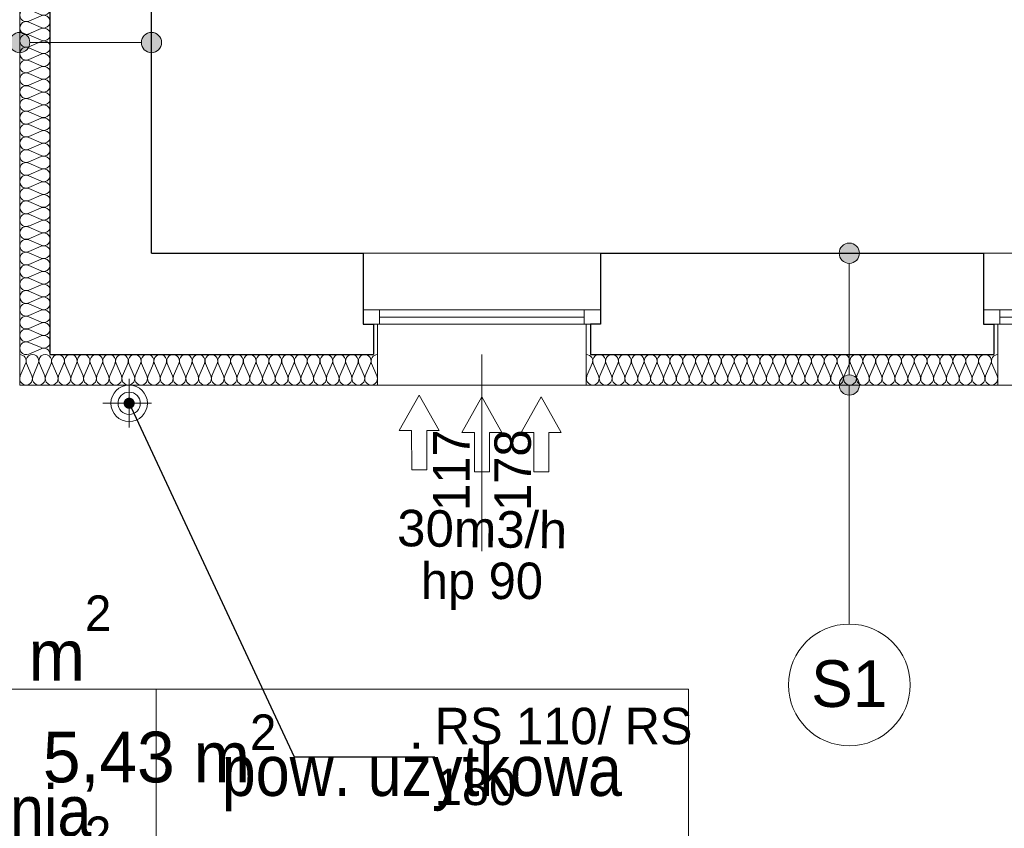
# Model space of a CAD drawing. Header units: millimetres. Extents: x -17429 to 155243, y -2908 to 188569.
# Tile 33 of 113: x -11061 to -6204, y 49130 to 53118. Entities that reach past the tile are written whole.
import ezdxf

# ---------------------------------------------------------------- set-up
doc = ezdxf.new("R2010")
doc.units = ezdxf.units.MM
doc.header["$MEASUREMENT"] = 0
doc.layers.get('0').update_dxf_attribs({"lineweight": 5})
for name, color, linetype in [('#opisy', 7, 'Continuous'), ('#podkład', 252, 'Continuous'), ('Arch ocieplenie', 252, 'Continuous'), ('Arch opisy', 252, 'Continuous')]:
    doc.layers.add(name, color=color, linetype=linetype)
doc.layers.add('arch izolacje_Nr_Pióra__3', color=7, linetype='Continuous', lineweight=13, true_color=0xff6600)
doc.layers.add('Arch ocieplenie_Nr_Pióra__22', color=7, linetype='Continuous', lineweight=9, true_color=0x7f7f7f)
for name, color, linetype, lineweight in [('Arch opisy_Nr_Pióra__1', 252, 'Continuous', 25), ('Arch opisy_Nr_Pióra__21', 252, 'Continuous', 13), ('INWENT ODWODNIENIE_Nr_Pióra__21', 252, 'Continuous', 13), ('INWENT OPISY_Nr_Pióra__21', 252, 'Continuous', 13), ('INWENT. OKNA_Nr_Pióra__5', 7, 'Continuous', 13), ('INWENT.ŚCIANY_Nr_Pióra__1', 252, 'Continuous', 25), ('INWENT.ŚCIANY_Nr_Pióra__21', 7, 'Continuous', 13)]:
    doc.layers.add(name, color=color, linetype=linetype, lineweight=lineweight)
doc.styles.add('ARIAL', font='arial.ttf', dxfattribs={"width": 0.75})
doc.styles.add('GENERATED_STYLE_2', font='txt')
doc.styles.add('GENERATED_STYLE_4', font='txt')
doc.styles.add('GENERATED_STYLE_6', font='txt')
doc.dimstyles.new('GENERATED_STYLE__6', dxfattribs={"dimtxt": 0.18, "dimasz": 109.44, "dimexe": 0.18, "dimexo": 0.0625, "dimgap": 0.09, "dimtad": 0, "dimtih": 1, "dimtoh": 1, "dimdec": 4, "dimzin": 0, "dimdsep": 46, "dimcen": 0.09, "dimadec": 0, "dimazin": 0, "dimtfac": 1, "dimtdec": 4, "dimtmove": 0, "dimatfit": 3, "dimldrblk": 'ARROWHEAD_11', "dimfxl": 1, "dimtolj": 1, "dimtzin": 0, "dimarcsym": 0})

# ---------------------------------------------------------------- blocks, each defined once
blk = doc.blocks.new('POO')
at = {"layer": 'Arch opisy_Nr_Pióra__21', "color": 252, "linetype": 'Continuous'}
for p, q in [((-18259.9, 50104.7), (-11884.9, 50104.7)), ((-14509.9, 38229.9), (-14509.9, 50104.7)), ((-11884.9, 38229.9), (-11884.9, 50104.7))]:
    blk.add_line(p, q, dxfattribs=at)
at = {"layer": 'Arch opisy_Nr_Pióra__1', "color": 252, "linetype": 'Continuous', "insert": (-19069.6, 43518.4), "char_height": 250.009, "width": 8439.565, "attachment_point": 7, "style": 'GENERATED_STYLE_6'}
blk.add_mtext('     0.1^I{\\W0.7;hol/klatka schod.}^I51,48 m{\\H0.7x;\\A1;\\S2^  ;}\\A1;^I\\P     0.2^Iizolatka^I^I5,43 m{\\H0.7x;\\S2^  ;}^I\\P     0.3^Ikomunikacja^I12,04 m{\\H0.7x;\\S2^  ;}^I\\P     0.4^I{\\W0.8;przedsionek w}c^I4,51 m{\\H0.7x;\\S2^  ;}^I\\P     0.5^Iwc^I^I     1,67 m{\\H0.7x;\\S2^  ;}^I\\P     0.6^I{\\W0.8;pokój dyrektora}^I22,79 m{\\H0.7x;\\S2^  ;}^I\\P     0.7^Ibiuro^I^I     9,60 m{\\H0.7x;\\S2^  ;}^I\\P     0.8^Ibiuro^I^I    13,54 m{\\H0.7x;\\S2^  ;}^I\\P     0.9^Ibiuro^I^I     6,85 m{\\H0.7x;\\S2^  ;}^I\\P     0.10^Ikomunikacja^I 7,62 m{\\H0.7x;\\S2^  ;}^I\\P     0.11^Izmywak^I^I17,63 m{\\H0.7x;\\S2^  ;}^I\\P     0.12^Ikuchnia^I^I39,00 m{\\H0.7x;\\S2^  ;}^I\\P     0.13{\\W0.7;^Ipom. na żywność}^I3,15 m{\\H0.7x;\\S2^  ;}^I\\P     0.14^Iobierak^I^I8,22 m{\\H0.7x;\\S2^  ;}^I^I', dxfattribs=at)
at = {"layer": 'Arch opisy_Nr_Pióra__1', "color": 252, "linetype": 'Continuous', "insert": (-15824.9, 49304.1), "char_height": 250.009, "width": 2402.028, "attachment_point": 8, "line_spacing_factor": 0.912199, "style": 'GENERATED_STYLE_4'}
blk.add_mtext('\\W0.9;opis\\Ppomieszczenia', dxfattribs=at)
at = {"layer": 'Arch opisy_Nr_Pióra__1', "color": 252, "linetype": 'Continuous', "insert": (-13199.9, 49502.4), "char_height": 250.009, "attachment_point": 8, "style": 'GENERATED_STYLE_4'}
blk.add_mtext('\\W0.9;pow. użytkowa', dxfattribs=at)
blk = doc.blocks.new('Izolacja cieplna 14_36', base_point=(-6235.9, 51465.9))
at = {"layer": 'Arch ocieplenie_Nr_Pióra__22', "linetype": 'Continuous'}
for p, q in [((-8236.9, 51421.2), (-8263.3, 51360.6)), ((-8205.2, 51360.6), (-8231.5, 51421.2)), ((-8173.4, 51421.2), (-8199.8, 51360.6)), ((-8141.7, 51360.6), (-8168.1, 51421.2)), ((-8110, 51421.2), (-8136.4, 51360.6)), ((-8078.3, 51360.6), (-8104.7, 51421.2)), ((-8046.6, 51421.2), (-8073, 51360.6)), ((-8014.8, 51360.6), (-8041.2, 51421.2)), ((-7983.1, 51421.2), (-8009.5, 51360.6)), ((-7951.4, 51360.6), (-7977.8, 51421.2)), ((-7919.7, 51421.2), (-7946.1, 51360.6)), ((-7888, 51360.6), (-7914.4, 51421.2)), ((-7856.2, 51421.2), (-7882.6, 51360.6)), ((-7824.5, 51360.6), (-7850.9, 51421.2)), ((-7792.8, 51421.2), (-7819.2, 51360.6)), ((-7761.1, 51360.6), (-7787.5, 51421.2)), ((-7729.4, 51421.2), (-7755.8, 51360.6)), ((-7697.7, 51360.6), (-7724, 51421.2)), ((-7665.9, 51421.2), (-7692.3, 51360.6)), ((-7634.2, 51360.6), (-7660.6, 51421.2)), ((-7602.5, 51421.2), (-7628.9, 51360.6)), ((-7570.8, 51360.6), (-7597.2, 51421.2)), ((-7539.1, 51421.2), (-7565.5, 51360.6)), ((-7507.3, 51360.6), (-7533.7, 51421.2)), ((-7475.6, 51421.2), (-7502, 51360.6)), ((-7443.9, 51360.6), (-7470.3, 51421.2)), ((-7412.2, 51421.2), (-7438.6, 51360.6)), ((-7380.5, 51360.6), (-7406.9, 51421.2)), ((-7348.7, 51421.2), (-7375.1, 51360.6)), ((-7317, 51360.6), (-7343.4, 51421.2)), ((-7285.3, 51421.2), (-7311.7, 51360.6)), ((-7253.6, 51360.6), (-7280, 51421.2)), ((-7221.9, 51421.2), (-7248.3, 51360.6)), ((-7190.2, 51360.6), (-7216.5, 51421.2)), ((-7158.4, 51421.2), (-7184.8, 51360.6)), ((-7126.7, 51360.6), (-7153.1, 51421.2)), ((-7095, 51421.2), (-7121.4, 51360.6)), ((-7063.3, 51360.6), (-7089.7, 51421.2)), ((-7031.6, 51421.2), (-7058, 51360.6)), ((-6999.8, 51360.6), (-7026.2, 51421.2)), ((-6968.1, 51421.2), (-6994.5, 51360.6)), ((-6936.4, 51360.6), (-6962.8, 51421.2)), ((-6904.7, 51421.2), (-6931.1, 51360.6)), ((-6873, 51360.6), (-6899.4, 51421.2)), ((-6841.2, 51421.2), (-6867.6, 51360.6)), ((-6809.5, 51360.6), (-6835.9, 51421.2)), ((-6777.8, 51421.2), (-6804.2, 51360.6)), ((-6746.1, 51360.6), (-6772.5, 51421.2)), ((-6714.4, 51421.2), (-6740.8, 51360.6)), ((-6682.7, 51360.6), (-6709, 51421.2)), ((-6650.9, 51421.2), (-6677.3, 51360.6)), ((-6619.2, 51360.6), (-6645.6, 51421.2)), ((-6587.5, 51421.2), (-6613.9, 51360.6)), ((-6555.8, 51360.6), (-6582.2, 51421.2)), ((-6524.1, 51421.2), (-6550.5, 51360.6)), ((-6492.3, 51360.6), (-6518.7, 51421.2)), ((-6460.6, 51421.2), (-6487, 51360.6)), ((-6428.9, 51360.6), (-6455.3, 51421.2)), ((-6397.2, 51421.2), (-6423.6, 51360.6)), ((-6365.5, 51360.6), (-6391.9, 51421.2)), ((-6333.7, 51421.2), (-6360.1, 51360.6)), ((-6302, 51360.6), (-6328.4, 51421.2)), ((-6270.3, 51421.2), (-6296.7, 51360.6)), ((-6238.6, 51360.6), (-6265, 51421.2))]:
    blk.add_line(p, q, dxfattribs=at)
for centre, start_param, end_param in [((-8265.9, 51434), 1.158004, 3.141593), ((-8202.5, 51434), 1.158004, 5.125183), ((-8139.1, 51434), 1.158004, 5.125183), ((-8075.6, 51434), 1.158004, 5.125183), ((-8012.2, 51434), 1.158004, 5.125183), ((-7948.7, 51434), 1.158004, 5.125183), ((-7885.3, 51434), 1.158004, 5.125183), ((-7821.9, 51434), 1.158004, 5.125183), ((-7758.4, 51434), 1.158004, 5.125183), ((-7695, 51434), 1.158004, 5.125183), ((-7631.6, 51434), 1.158004, 5.125183), ((-7568.1, 51434), 1.158004, 5.125183), ((-7504.7, 51434), 1.158004, 5.125183), ((-7441.2, 51434), 1.158004, 5.125183), ((-7377.8, 51434), 1.158004, 5.125183), ((-7314.4, 51434), 1.158004, 5.125183), ((-7250.9, 51434), 1.158004, 5.125183), ((-7187.5, 51434), 1.158004, 5.125183), ((-7124.1, 51434), 1.158004, 5.125183), ((-7060.6, 51434), 1.158004, 5.125183), ((-6997.2, 51434), 1.158004, 5.125183), ((-6933.7, 51434), 1.158004, 5.125183), ((-6870.3, 51434), 1.158004, 5.125183), ((-6806.9, 51434), 1.158004, 5.125183), ((-6743.4, 51434), 1.158004, 5.125183), ((-6680, 51434), 1.158004, 5.125183), ((-6616.6, 51434), 1.158004, 5.125183), ((-6553.1, 51434), 1.158004, 5.125183), ((-6489.7, 51434), 1.158004, 5.125183), ((-6426.2, 51434), 1.158004, 5.125183), ((-6362.8, 51434), 1.158004, 5.125183), ((-6299.4, 51434), 1.158004, 5.125183), ((-6235.9, 51434), 3.141593, 5.125182), ((-8234.2, 51347.8), 4.299595, 8.266775), ((-8170.8, 51347.8), 4.299595, 8.266775), ((-8107.3, 51347.8), 4.299595, 8.266775), ((-8043.9, 51347.8), 4.299595, 8.266775), ((-7980.5, 51347.8), 4.299595, 8.266775), ((-7917, 51347.8), 4.299595, 8.266775), ((-7853.6, 51347.8), 4.299595, 8.266775), ((-7790.1, 51347.8), 4.299595, 8.266775), ((-7726.7, 51347.8), 4.299595, 8.266775), ((-7663.3, 51347.8), 4.299595, 8.266775), ((-7599.8, 51347.8), 4.299595, 8.266775), ((-7536.4, 51347.8), 4.299595, 8.266775), ((-7473, 51347.8), 4.299595, 8.266775), ((-7409.5, 51347.8), 4.299595, 8.266775), ((-7346.1, 51347.8), 4.299595, 8.266775), ((-7282.6, 51347.8), 4.299595, 8.266775), ((-7219.2, 51347.8), 4.299595, 8.266775), ((-7155.8, 51347.8), 4.299595, 8.266775), ((-7092.3, 51347.8), 4.299595, 8.266775), ((-7028.9, 51347.8), 4.299595, 8.266775), ((-6965.5, 51347.8), 4.299595, 8.266775), ((-6902, 51347.8), 4.299595, 8.266775), ((-6838.6, 51347.8), 4.299595, 8.266775), ((-6775.1, 51347.8), 4.299595, 8.266775), ((-6711.7, 51347.8), 4.299595, 8.266775), ((-6648.3, 51347.8), 4.299595, 8.266775), ((-6584.8, 51347.8), 4.299595, 8.266775), ((-6521.4, 51347.8), 4.299595, 8.266775), ((-6458, 51347.8), 4.299595, 8.266775), ((-6394.5, 51347.8), 4.299595, 8.266775), ((-6331.1, 51347.8), 4.299595, 8.266775), ((-6267.6, 51347.8), 4.299595, 8.266775)]:
    blk.add_ellipse(centre, major_axis=(0, -31.9), ratio=0.994265, start_param=start_param, end_param=end_param, dxfattribs=at)
blk = doc.blocks.new('Izolacja cieplna 14_37', base_point=(-9295.9, 51465.9))
at = {"layer": 'Arch ocieplenie_Nr_Pióra__22', "linetype": 'Continuous'}
for p, q in [((-11032.1, 51421.2), (-11058.3, 51360.6)), ((-11000.5, 51360.6), (-11026.8, 51421.2)), ((-10969, 51421.2), (-10995.2, 51360.6)), ((-10937.5, 51360.6), (-10963.7, 51421.2)), ((-10906, 51421.2), (-10932.2, 51360.6)), ((-10874.5, 51360.6), (-10900.7, 51421.2)), ((-10843, 51421.2), (-10869.2, 51360.6)), ((-10811.4, 51360.6), (-10837.7, 51421.2)), ((-10779.9, 51421.2), (-10806.1, 51360.6)), ((-10748.4, 51360.6), (-10774.6, 51421.2)), ((-10716.9, 51421.2), (-10743.1, 51360.6)), ((-10685.4, 51360.6), (-10711.6, 51421.2)), ((-10653.8, 51421.2), (-10680.1, 51360.6)), ((-10622.3, 51360.6), (-10648.6, 51421.2)), ((-10590.8, 51421.2), (-10617, 51360.6)), ((-10559.3, 51360.6), (-10585.5, 51421.2)), ((-10527.8, 51421.2), (-10554, 51360.6)), ((-10496.3, 51360.6), (-10522.5, 51421.2)), ((-10464.7, 51421.2), (-10491, 51360.6)), ((-10433.2, 51360.6), (-10459.4, 51421.2)), ((-10401.7, 51421.2), (-10427.9, 51360.6)), ((-10370.2, 51360.6), (-10396.4, 51421.2)), ((-10338.7, 51421.2), (-10364.9, 51360.6)), ((-10307.1, 51360.6), (-10333.4, 51421.2)), ((-10275.6, 51421.2), (-10301.9, 51360.6)), ((-10244.1, 51360.6), (-10270.3, 51421.2)), ((-10212.6, 51421.2), (-10238.8, 51360.6)), ((-10181.1, 51360.6), (-10207.3, 51421.2)), ((-10149.6, 51421.2), (-10175.8, 51360.6)), ((-10118, 51360.6), (-10144.3, 51421.2)), ((-10086.5, 51421.2), (-10112.7, 51360.6)), ((-10055, 51360.6), (-10081.2, 51421.2)), ((-10023.5, 51421.2), (-10049.7, 51360.6)), ((-9992, 51360.6), (-10018.2, 51421.2)), ((-9960.5, 51421.2), (-9986.7, 51360.6)), ((-9928.9, 51360.6), (-9955.2, 51421.2)), ((-9897.4, 51421.2), (-9923.6, 51360.6)), ((-9865.9, 51360.6), (-9892.1, 51421.2)), ((-9834.4, 51421.2), (-9860.6, 51360.6)), ((-9802.9, 51360.6), (-9829.1, 51421.2)), ((-9771.3, 51421.2), (-9797.6, 51360.6)), ((-9739.8, 51360.6), (-9766.1, 51421.2)), ((-9708.3, 51421.2), (-9734.5, 51360.6)), ((-9676.8, 51360.6), (-9703, 51421.2)), ((-9645.3, 51421.2), (-9671.5, 51360.6)), ((-9613.8, 51360.6), (-9640, 51421.2)), ((-9582.2, 51421.2), (-9608.5, 51360.6)), ((-9550.7, 51360.6), (-9576.9, 51421.2)), ((-9519.2, 51421.2), (-9545.4, 51360.6)), ((-9487.7, 51360.6), (-9513.9, 51421.2)), ((-9456.2, 51421.2), (-9482.4, 51360.6)), ((-9424.6, 51360.6), (-9450.9, 51421.2)), ((-9393.1, 51421.2), (-9419.4, 51360.6)), ((-9361.6, 51360.6), (-9387.8, 51421.2)), ((-9330.1, 51421.2), (-9356.3, 51360.6)), ((-9298.6, 51360.6), (-9324.8, 51421.2))]:
    blk.add_line(p, q, dxfattribs=at)
for centre, start_param, end_param in [((-11060.9, 51434), 1.158004, 3.141593), ((-10997.9, 51434), 1.158004, 5.125183), ((-10934.9, 51434), 1.158004, 5.125183), ((-10871.8, 51434), 1.158004, 5.125183), ((-10808.8, 51434), 1.158004, 5.125183), ((-10745.8, 51434), 1.158004, 5.125183), ((-10682.7, 51434), 1.158004, 5.125183), ((-10619.7, 51434), 1.158004, 5.125183), ((-10556.6, 51434), 1.158004, 5.125183), ((-10493.6, 51434), 1.158004, 5.125183), ((-10430.6, 51434), 1.158004, 5.125183), ((-10367.5, 51434), 1.158004, 5.125183), ((-10304.5, 51434), 1.158004, 5.125183), ((-10241.5, 51434), 1.158004, 5.125183), ((-10178.4, 51434), 1.158004, 5.125183), ((-10115.4, 51434), 1.158004, 5.125183), ((-10052.4, 51434), 1.158004, 5.125183), ((-9989.3, 51434), 1.158004, 5.125183), ((-9926.3, 51434), 1.158004, 5.125183), ((-9863.3, 51434), 1.158004, 5.125183), ((-9800.2, 51434), 1.158004, 5.125183), ((-9737.2, 51434), 1.158004, 5.125183), ((-9674.1, 51434), 1.158004, 5.125183), ((-9611.1, 51434), 1.158004, 5.125183), ((-9548.1, 51434), 1.158004, 5.125183), ((-9485, 51434), 1.158004, 5.125183), ((-9422, 51434), 1.158004, 5.125183), ((-9359, 51434), 1.158004, 5.125183), ((-9295.9, 51434), 3.141593, 5.125182), ((-11029.4, 51347.8), 4.299595, 8.266775), ((-10966.4, 51347.8), 4.299595, 8.266775), ((-10903.3, 51347.8), 4.299595, 8.266775), ((-10840.3, 51347.8), 4.299595, 8.266775), ((-10777.3, 51347.8), 4.299595, 8.266775), ((-10714.2, 51347.8), 4.299595, 8.266775), ((-10651.2, 51347.8), 4.299595, 8.266775), ((-10588.2, 51347.8), 4.299595, 8.266775), ((-10525.1, 51347.8), 4.299595, 8.266775), ((-10462.1, 51347.8), 4.299595, 8.266775), ((-10399.1, 51347.8), 4.299595, 8.266775), ((-10336, 51347.8), 4.299595, 8.266775), ((-10273, 51347.8), 4.299595, 8.266775), ((-10209.9, 51347.8), 4.299595, 8.266775), ((-10146.9, 51347.8), 4.299595, 8.266775), ((-10083.9, 51347.8), 4.299595, 8.266775), ((-10020.8, 51347.8), 4.299595, 8.266775), ((-9957.8, 51347.8), 4.299595, 8.266775), ((-9894.8, 51347.8), 4.299595, 8.266775), ((-9831.7, 51347.8), 4.299595, 8.266775), ((-9768.7, 51347.8), 4.299595, 8.266775), ((-9705.7, 51347.8), 4.299595, 8.266775), ((-9642.6, 51347.8), 4.299595, 8.266775), ((-9579.6, 51347.8), 4.299595, 8.266775), ((-9516.6, 51347.8), 4.299595, 8.266775), ((-9453.5, 51347.8), 4.299595, 8.266775), ((-9390.5, 51347.8), 4.299595, 8.266775), ((-9327.4, 51347.8), 4.299595, 8.266775)]:
    blk.add_ellipse(centre, major_axis=(0, -31.9), ratio=0.987968, start_param=start_param, end_param=end_param, dxfattribs=at)
blk = doc.blocks.new('Izolacja cieplna 14_38', base_point=(-10910.9, 51465.9))
at = {"layer": 'Arch ocieplenie_Nr_Pióra__22', "linetype": 'Continuous'}
for p, q in [((-10955.6, 54531.9), (-11016.2, 54558.2)), ((-11016.2, 54500.3), (-10955.6, 54526.6)), ((-10955.6, 54468.8), (-11016.2, 54495)), ((-11016.2, 54437.2), (-10955.6, 54463.5)), ((-10955.6, 54405.6), (-11016.2, 54431.9)), ((-11016.2, 54374), (-10955.6, 54400.3)), ((-10955.6, 54342.4), (-11016.2, 54368.7)), ((-11016.2, 54310.9), (-10955.6, 54337.1)), ((-10955.6, 54279.3), (-11016.2, 54305.5)), ((-11016.2, 54247.7), (-10955.6, 54274)), ((-10955.6, 54216.1), (-11016.2, 54242.4)), ((-11016.2, 54184.5), (-10955.6, 54210.8)), ((-10955.6, 54152.9), (-11016.2, 54179.2)), ((-11016.2, 54121.4), (-10955.6, 54147.6)), ((-10955.6, 54089.8), (-11016.2, 54116.1)), ((-11016.2, 54058.2), (-10955.6, 54084.5)), ((-10955.6, 54026.6), (-11016.2, 54052.9)), ((-11016.2, 53995), (-10955.6, 54021.3)), ((-10955.6, 53963.5), (-11016.2, 53989.7)), ((-11016.2, 53931.9), (-10955.6, 53958.2)), ((-10955.6, 53900.3), (-11016.2, 53926.6)), ((-11016.2, 53868.7), (-10955.6, 53895)), ((-10955.6, 53837.1), (-11016.2, 53863.4)), ((-11016.2, 53805.5), (-10955.6, 53831.8)), ((-10955.6, 53774), (-11016.2, 53800.2)), ((-11016.2, 53742.4), (-10955.6, 53768.7)), ((-10955.6, 53710.8), (-11016.2, 53737.1)), ((-11016.2, 53679.2), (-10955.6, 53705.5)), ((-10955.6, 53647.6), (-11016.2, 53673.9)), ((-11016.2, 53616.1), (-10955.6, 53642.3)), ((-10955.6, 53584.5), (-11016.2, 53610.8)), ((-11016.2, 53552.9), (-10955.6, 53579.2)), ((-10955.6, 53521.3), (-11016.2, 53547.6)), ((-11016.2, 53489.7), (-10955.6, 53516)), ((-10955.6, 53458.1), (-11016.2, 53484.4)), ((-11016.2, 53426.6), (-10955.6, 53452.8)), ((-10955.6, 53395), (-11016.2, 53421.3)), ((-11016.2, 53363.4), (-10955.6, 53389.7)), ((-10955.6, 53331.8), (-11016.2, 53358.1)), ((-11016.2, 53300.2), (-10955.6, 53326.5)), ((-10955.6, 53268.7), (-11016.2, 53294.9)), ((-11016.2, 53237.1), (-10955.6, 53263.4)), ((-10955.6, 53205.5), (-11016.2, 53231.8)), ((-11016.2, 53173.9), (-10955.6, 53200.2)), ((-10955.6, 53142.3), (-11016.2, 53168.6)), ((-11016.2, 53110.8), (-10955.6, 53137)), ((-10955.6, 53079.2), (-11016.2, 53105.4)), ((-11016.2, 53047.6), (-10955.6, 53073.9)), ((-10955.6, 53016), (-11016.2, 53042.3)), ((-11016.2, 52984.4), (-10955.6, 53010.7)), ((-10955.6, 52952.8), (-11016.2, 52979.1)), ((-11016.2, 52921.3), (-10955.6, 52947.5)), ((-10955.6, 52889.7), (-11016.2, 52916)), ((-11016.2, 52858.1), (-10955.6, 52884.4)), ((-10955.6, 52826.5), (-11016.2, 52852.8)), ((-11016.2, 52794.9), (-10955.6, 52821.2)), ((-10955.6, 52763.4), (-11016.2, 52789.6)), ((-11016.2, 52731.8), (-10955.6, 52758)), ((-10955.6, 52700.2), (-11016.2, 52726.5)), ((-11016.2, 52668.6), (-10955.6, 52694.9)), ((-10955.6, 52637), (-11016.2, 52663.3)), ((-11016.2, 52605.4), (-10955.6, 52631.7)), ((-10955.6, 52573.9), (-11016.2, 52600.1)), ((-11016.2, 52542.3), (-10955.6, 52568.6)), ((-10955.6, 52510.7), (-11016.2, 52537)), ((-11016.2, 52479.1), (-10955.6, 52505.4)), ((-10955.6, 52447.5), (-11016.2, 52473.8)), ((-11016.2, 52416), (-10955.6, 52442.2)), ((-10955.6, 52384.4), (-11016.2, 52410.6)), ((-11016.2, 52352.8), (-10955.6, 52379.1)), ((-10955.6, 52321.2), (-11016.2, 52347.5)), ((-11016.2, 52289.6), (-10955.6, 52315.9)), ((-10955.6, 52258), (-11016.2, 52284.3)), ((-11016.2, 52226.5), (-10955.6, 52252.7)), ((-10955.6, 52194.9), (-11016.2, 52221.2)), ((-11016.2, 52163.3), (-10955.6, 52189.6)), ((-10955.6, 52131.7), (-11016.2, 52158)), ((-11016.2, 52100.1), (-10955.6, 52126.4)), ((-10955.6, 52068.6), (-11016.2, 52094.8)), ((-11016.2, 52037), (-10955.6, 52063.3)), ((-10955.6, 52005.4), (-11016.2, 52031.7)), ((-11016.2, 51973.8), (-10955.6, 52000.1)), ((-10955.6, 51942.2), (-11016.2, 51968.5)), ((-11016.2, 51910.7), (-10955.6, 51936.9)), ((-10955.6, 51879.1), (-11016.2, 51905.3)), ((-11016.2, 51847.5), (-10955.6, 51873.8)), ((-10955.6, 51815.9), (-11016.2, 51842.2)), ((-11016.2, 51784.3), (-10955.6, 51810.6)), ((-10955.6, 51752.7), (-11016.2, 51779)), ((-11016.2, 51721.2), (-10955.6, 51747.4)), ((-10955.6, 51689.6), (-11016.2, 51715.9)), ((-11016.2, 51658), (-10955.6, 51684.3)), ((-10955.6, 51626.4), (-11016.2, 51652.7)), ((-11016.2, 51594.8), (-10955.6, 51621.1)), ((-10955.6, 51563.3), (-11016.2, 51589.5)), ((-11016.2, 51531.7), (-10955.6, 51557.9)), ((-10955.6, 51500.1), (-11016.2, 51526.4)), ((-11016.2, 51468.5), (-10955.6, 51494.8))]:
    blk.add_line(p, q, dxfattribs=at)
for centre, start_param, end_param in [((-11029, 54529.3), 4.299595, 8.266775), ((-10942.8, 54560.9), 1.158004, 3.141593), ((-11029, 54466.1), 4.299595, 8.266775), ((-10942.8, 54497.7), 1.158004, 5.125183), ((-10942.8, 54434.5), 1.158004, 5.125183), ((-11029, 54402.9), 4.299595, 8.266775), ((-10942.8, 54371.4), 1.158004, 5.125183), ((-11029, 54339.8), 4.299595, 8.266775), ((-11029, 54276.6), 4.299595, 8.266775), ((-10942.8, 54308.2), 1.158004, 5.125183), ((-10942.8, 54245), 1.158004, 5.125183), ((-11029, 54213.5), 4.299595, 8.266775), ((-10942.8, 54181.9), 1.158004, 5.125183), ((-11029, 54150.3), 4.299595, 8.266775), ((-11029, 54087.1), 4.299595, 8.266775), ((-10942.8, 54118.7), 1.158004, 5.125183), ((-11029, 54024), 4.299595, 8.266775), ((-10942.8, 54055.5), 1.158004, 5.125183), ((-10942.8, 53992.4), 1.158004, 5.125183), ((-11029, 53960.8), 4.299595, 8.266775), ((-10942.8, 53929.2), 1.158004, 5.125183), ((-11029, 53897.6), 4.299595, 8.266775), ((-11029, 53834.5), 4.299595, 8.266775), ((-10942.8, 53866.1), 1.158004, 5.125183), ((-10942.8, 53802.9), 1.158004, 5.125183), ((-11029, 53771.3), 4.299595, 8.266775), ((-10942.8, 53739.7), 1.158004, 5.125183), ((-11029, 53708.2), 4.299595, 8.266775), ((-11029, 53645), 4.299595, 8.266775), ((-10942.8, 53676.6), 1.158004, 5.125183), ((-10942.8, 53613.4), 1.158004, 5.125183), ((-11029, 53581.8), 4.299595, 8.266775), ((-10942.8, 53550.2), 1.158004, 5.125183), ((-11029, 53518.7), 4.299595, 8.266775), ((-11029, 53455.5), 4.299595, 8.266775), ((-10942.8, 53487.1), 1.158004, 5.125183), ((-11029, 53392.3), 4.299595, 8.266775), ((-10942.8, 53423.9), 1.158004, 5.125183), ((-10942.8, 53360.8), 1.158004, 5.125183), ((-11029, 53329.2), 4.299595, 8.266775), ((-10942.8, 53297.6), 1.158004, 5.125183), ((-11029, 53266), 4.299595, 8.266775), ((-11029, 53202.8), 4.299595, 8.266775), ((-10942.8, 53234.4), 1.158004, 5.125183), ((-10942.8, 53171.3), 1.158004, 5.125183), ((-11029, 53139.7), 4.299595, 8.266775), ((-10942.8, 53108.1), 1.158004, 5.125183), ((-11029, 53076.5), 4.299595, 8.266775), ((-11029, 53013.4), 4.299595, 8.266775), ((-10942.8, 53044.9), 1.158004, 5.125183), ((-10942.8, 52981.8), 1.158004, 5.125183), ((-11029, 52950.2), 4.299595, 8.266775), ((-10942.8, 52918.6), 1.158004, 5.125183), ((-11029, 52887), 4.299595, 8.266775), ((-11029, 52823.9), 4.299595, 8.266775), ((-10942.8, 52855.4), 1.158004, 5.125183), ((-11029, 52760.7), 4.299595, 8.266775), ((-10942.8, 52792.3), 1.158004, 5.125183), ((-10942.8, 52729.1), 1.158004, 5.125183), ((-11029, 52697.5), 4.299595, 8.266775), ((-10942.8, 52666), 1.158004, 5.125183), ((-11029, 52634.4), 4.299595, 8.266775), ((-11029, 52571.2), 4.299595, 8.266775), ((-10942.8, 52602.8), 1.158004, 5.125183), ((-10942.8, 52539.6), 1.158004, 5.125183), ((-11029, 52508), 4.299595, 8.266775), ((-10942.8, 52476.5), 1.158004, 5.125183), ((-11029, 52444.9), 4.299595, 8.266775), ((-11029, 52381.7), 4.299595, 8.266775), ((-10942.8, 52413.3), 1.158004, 5.125183), ((-10942.8, 52350.1), 1.158004, 5.125183), ((-11029, 52318.6), 4.299595, 8.266775), ((-10942.8, 52287), 1.158004, 5.125183), ((-11029, 52255.4), 4.299595, 8.266775), ((-11029, 52192.2), 4.299595, 8.266775), ((-10942.8, 52223.8), 1.158004, 5.125183), ((-11029, 52129.1), 4.299595, 8.266775), ((-10942.8, 52160.6), 1.158004, 5.125183), ((-10942.8, 52097.5), 1.158004, 5.125183), ((-11029, 52065.9), 4.299595, 8.266775), ((-10942.8, 52034.3), 1.158004, 5.125183), ((-11029, 52002.7), 4.299595, 8.266775), ((-11029, 51939.6), 4.299595, 8.266775), ((-10942.8, 51971.2), 1.158004, 5.125183), ((-10942.8, 51908), 1.158004, 5.125183), ((-11029, 51876.4), 4.299595, 8.266775), ((-10942.8, 51844.8), 1.158004, 5.125183), ((-11029, 51813.3), 4.299595, 8.266775), ((-11029, 51750.1), 4.299595, 8.266775), ((-10942.8, 51781.7), 1.158004, 5.125183), ((-10942.8, 51718.5), 1.158004, 5.125183), ((-11029, 51686.9), 4.299595, 8.266775), ((-10942.8, 51655.3), 1.158004, 5.125183), ((-11029, 51623.8), 4.299595, 8.266775), ((-11029, 51560.6), 4.299595, 8.266775), ((-10942.8, 51592.2), 1.158004, 5.125183), ((-11029, 51497.4), 4.299595, 8.266775), ((-10942.8, 51529), 1.158004, 5.125183), ((-10942.8, 51465.9), 3.141593, 5.125182)]:
    blk.add_ellipse(centre, major_axis=(-31.9, 0), ratio=0.989967, start_param=start_param, end_param=end_param, dxfattribs=at)
blk = doc.blocks.new('Linia_60', base_point=(-6968.7, 51315.9))
at = {"layer": 'Arch opisy_Nr_Pióra__21', "color": 252, "linetype": 'Continuous'}
blk.add_line((-6968.7, 51315.9), (-6968.7, 50136.8), dxfattribs=at)
blk.add_circle((-6968.7, 49836.8), 300, dxfattribs=at)
blk = doc.blocks.new('Linia_61', base_point=(-6968.7, 51965.9))
at = {"layer": 'Arch opisy_Nr_Pióra__21', "linetype": 'Continuous'}
for points in [[(-6918.7, 51965.9), (-6922.5, 51985), (-6933.4, 52001.2), (-6949.6, 52012), (-6968.7, 52015.9), (-6987.9, 52012), (-7004.1, 52001.2), (-7014.9, 51985), (-7018.7, 51965.9), (-7014.9, 51946.7), (-7004.1, 51930.5), (-6987.9, 51919.7), (-6968.7, 51915.9), (-6949.6, 51919.7), (-6933.4, 51930.5), (-6922.5, 51946.7)], [(-6918.7, 51315.9), (-6922.5, 51335), (-6933.4, 51351.2), (-6949.6, 51362), (-6968.7, 51365.9), (-6987.9, 51362), (-7004.1, 51351.2), (-7014.9, 51335), (-7018.7, 51315.9), (-7014.9, 51296.7), (-7004.1, 51280.5), (-6987.9, 51269.7), (-6968.7, 51265.9), (-6949.6, 51269.7), (-6933.4, 51280.5), (-6922.5, 51296.7)]]:
    blk.add_hatch(color=252, dxfattribs=at).paths.add_polyline_path(points, flags=0)
at = {"layer": 'Arch opisy_Nr_Pióra__21', "color": 252, "linetype": 'Continuous'}
blk.add_line((-6968.7, 51915.9), (-6968.7, 51365.9), dxfattribs=at)
for centre in [(-6968.7, 51965.9), (-6968.7, 51315.9)]:
    blk.add_circle(centre, 50, dxfattribs=at)
blk = doc.blocks.new('Linia_63', base_point=(-10410.9, 53004.8))
at = {"layer": 'Arch opisy_Nr_Pióra__21', "linetype": 'Continuous'}
for points in [[(-11010.9, 53004.8), (-11014.7, 53023.9), (-11025.6, 53040.2), (-11041.8, 53051), (-11060.9, 53054.8), (-11080.1, 53051), (-11096.3, 53040.2), (-11107.1, 53023.9), (-11110.9, 53004.8), (-11107.1, 52985.7), (-11096.3, 52969.5), (-11080.1, 52958.6), (-11060.9, 52954.8), (-11041.8, 52958.6), (-11025.6, 52969.5), (-11014.7, 52985.7)], [(-10360.9, 53004.8), (-10364.7, 53023.9), (-10375.6, 53040.2), (-10391.8, 53051), (-10410.9, 53054.8), (-10430.1, 53051), (-10446.3, 53040.2), (-10457.1, 53023.9), (-10460.9, 53004.8), (-10457.1, 52985.7), (-10446.3, 52969.5), (-10430.1, 52958.6), (-10410.9, 52954.8), (-10391.8, 52958.6), (-10375.6, 52969.5), (-10364.7, 52985.7)]]:
    blk.add_hatch(color=252, dxfattribs=at).paths.add_polyline_path(points, flags=0)
at = {"layer": 'Arch opisy_Nr_Pióra__21', "color": 252, "linetype": 'Continuous'}
blk.add_line((-10460.9, 53004.8), (-11010.9, 53004.8), dxfattribs=at)
for centre in [(-11060.9, 53004.8), (-10410.9, 53004.8)]:
    blk.add_circle(centre, 50, dxfattribs=at)
blk = doc.blocks.new('ARROWHEAD_11')
at = {"color": 0, "linetype": 'Continuous', "lineweight": 0}
blk.add_line((0, 0), (-1, 0), dxfattribs=at)
at = {"color": 0, "linetype": 'Continuous', "lineweight": 0, "const_width": 0.25, "flags": 128}
blk.add_lwpolyline([(-0.125, 0, 1), (0.125, 0, 1)], format="xyb", close=True, dxfattribs=at)
blk = doc.blocks.new('E210168')
at = {"color": 7, "lineweight": 13}
for p, q in [((19.41, 19.75), (19.41, 13.6)), ((19.41, 19.75), (36.98, 9.88)), ((19.41, 0), (36.98, 9.88)), ((19.41, 6.15), (19.41, 0))]:
    blk.add_line(p, q, dxfattribs=at)
blk.add_lwpolyline([(19.41, 13.6), (0, 13.6), (0, 6.15), (19.41, 6.15)], dxfattribs=at)
blk = doc.blocks.new('SERRTRT')
at = {"layer": 'arch izolacje_Nr_Pióra__3', "color": 252, "linetype": 'Continuous'}
for p, q in [((-11060.9, 51315.9), (-11060.9, 59370.9)), ((-11060.9, 51315.9), (-11060.9, 54560.9)), ((-9295.9, 51615.9), (-9295.9, 51315.9)), ((-8265.9, 51315.9), (-8265.9, 51615.9)), ((-6235.9, 51615.9), (-6235.9, 51315.9)), ((-9295.9, 51315.9), (-11060.9, 51315.9)), ((7654.1, 51315.9), (-11060.9, 51315.9)), ((-6235.9, 51315.9), (-8265.9, 51315.9))]:
    blk.add_line(p, q, dxfattribs=at)
at = {"layer": 'INWENT ODWODNIENIE_Nr_Pióra__21', "color": 252, "linetype": 'Continuous'}
for p, q in [((-10520.9, 51345.9), (-10520.9, 51105.9)), ((-10520.9, 51145.9), (-10520.9, 51305.9)), ((-10650.9, 51225.9), (-10410.9, 51225.9)), ((-10600.9, 51225.9), (-10440.9, 51225.9))]:
    blk.add_line(p, q, dxfattribs=at)
for radius in [90, 55]:
    blk.add_circle((-10520.9, 51225.9), radius, dxfattribs=at)
at = {"layer": 'INWENT OPISY_Nr_Pióra__21', "color": 252, "linetype": 'Continuous'}
blk.add_line((-8780.9, 51465.9), (-8780.9, 50495.9), dxfattribs=at)
at = {"layer": 'INWENT. OKNA_Nr_Pióra__5', "color": 252, "linetype": 'Continuous'}
for p, q in [((-8195.9, 51685.9), (-9365.9, 51685.9)), ((-9365.9, 51615.9), (-9365.9, 51685.9)), ((-9285.9, 51615.9), (-9285.9, 51685.9)), ((-8275.9, 51615.9), (-8275.9, 51685.9)), ((-8195.9, 51615.9), (-8195.9, 51685.9)), ((-3955.9, 51685.9), (-6305.9, 51685.9)), ((-6305.9, 51615.9), (-6305.9, 51685.9)), ((-6225.9, 51615.9), (-6225.9, 51685.9)), ((-9285.9, 51650.9), (-8275.9, 51650.9)), ((-6225.9, 51650.9), (-4035.9, 51650.9)), ((-9365.9, 51615.9), (-8195.9, 51615.9)), ((-6305.9, 51615.9), (-3955.9, 51615.9))]:
    blk.add_line(p, q, dxfattribs=at)
at = {"layer": 'INWENT.ŚCIANY_Nr_Pióra__1', "color": 252, "linetype": 'Continuous'}
for p, q in [((-10910.9, 51465.9), (-10910.9, 54540.9)), ((-10410.9, 51965.9), (-10410.9, 53345.9)), ((-10410.9, 51965.9), (-9365.9, 51965.9)), ((-9365.9, 51965.9), (-9365.9, 51615.9)), ((-8195.9, 51965.9), (-6305.9, 51965.9)), ((-8195.9, 51965.9), (-8195.9, 51615.9)), ((-6305.9, 51965.9), (-6305.9, 51615.9)), ((-9365.9, 51615.9), (-9315.9, 51615.9)), ((-9315.9, 51615.9), (-9315.9, 51465.9)), ((-8195.9, 51615.9), (-8245.9, 51615.9)), ((-8245.9, 51615.9), (-8245.9, 51465.9)), ((-6305.9, 51615.9), (-6255.9, 51615.9)), ((-6255.9, 51615.9), (-6255.9, 51465.9)), ((-10910.9, 51465.9), (-9315.9, 51465.9)), ((-8245.9, 51465.9), (-6255.9, 51465.9))]:
    blk.add_line(p, q, dxfattribs=at)
at = {"layer": 'INWENT.ŚCIANY_Nr_Pióra__21', "color": 252, "linetype": 'Continuous'}
for p, q in [((-9365.9, 51965.9), (-8195.9, 51965.9)), ((-6305.9, 51965.9), (-3955.9, 51965.9))]:
    blk.add_line(p, q, dxfattribs=at)
at = {"layer": 'Arch ocieplenie', "color": 252, "linetype": 'Continuous', "lineweight": 9}
for name, p in [('Izolacja cieplna 14_38', (-10910.9, 51465.9)), ('Izolacja cieplna 14_37', (-9295.9, 51465.9)), ('Izolacja cieplna 14_36', (-6235.9, 51465.9))]:
    blk.add_blockref(name, p, dxfattribs=at)
at = {"layer": 'Arch opisy', "color": 252, "linetype": 'Continuous'}
for name, p in [('Linia_63', (-10410.9, 53004.8)), ('Linia_61', (-6968.7, 51965.9)), ('Linia_60', (-6968.7, 51315.9))]:
    blk.add_blockref(name, p, dxfattribs=at)
at = {"layer": 'Arch opisy_Nr_Pióra__1', "color": 252, "linetype": 'Continuous', "insert": (-6968.7, 49958.2), "char_height": 230, "attachment_point": 2, "style": 'GENERATED_STYLE_4'}
blk.add_mtext('{S1}', dxfattribs=at)
at = {"layer": 'INWENT OPISY_Nr_Pióra__21', "color": 252, "linetype": 'Continuous', "insert": (-9022.1, 50895.9), "char_height": 180, "width": 1346.334, "attachment_point": 2, "rotation": 90, "line_spacing_factor": 1.008888, "style": 'GENERATED_STYLE_2'}
blk.add_mtext('{117\\P178}', dxfattribs=at)
at = {"layer": 'INWENT OPISY_Nr_Pióra__21', "color": 252, "linetype": 'Continuous', "insert": (-8780.9, 50440.2), "char_height": 180, "attachment_point": 2, "style": 'GENERATED_STYLE_2'}
blk.add_mtext('{hp 90}', dxfattribs=at)
at = {"layer": 'INWENT OPISY_Nr_Pióra__21', "color": 252, "linetype": 'Continuous', "insert": (-9013.4, 49482.9), "char_height": 180, "width": 1500.99, "attachment_point": 4, "style": 'GENERATED_STYLE_4'}
blk.add_mtext('{RS 110/ RS 180}', dxfattribs=at)
at = {"layer": 'INWENT OPISY_Nr_Pióra__21', "color": 252, "linetype": 'Continuous', "annotation_type": 0, "has_hookline": 1, "hookline_direction": 0, "text_width": 1114.3}
blk.add_leader([(-10520.9, 51225.9), (-9706.6, 49482), (-9013.5, 49482.9)], dimstyle='GENERATED_STYLE__6', dxfattribs=at)

msp = doc.modelspace()

# ---------------------------------------------------------------- block references
at = {"layer": '#podkład'}
for name, p in [('SERRTRT', (0, 0)), ('POO', (4122.6, -288.4))]:
    msp.add_blockref(name, p, dxfattribs=at)
at = {"color": 7, "lineweight": 5, "xscale": 10, "yscale": 10, "zscale": 10, "rotation": 90.09664922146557}
for p in [(-8991.3, 50897), (-8681.5, 50887.2), (-8389.2, 50887.7)]:
    msp.add_blockref('E210168', p, dxfattribs=at)

# ---------------------------------------------------------------- texts
at = {"layer": '#opisy', "color": 7, "lineweight": 0, "style": 'ARIAL'}
msp.add_text('30m3/h', height=180, rotation=359.2172, dxfattribs=at).set_placement((-9200, 50521.2, 139.7))

doc.saveas('drawing.dxf')
